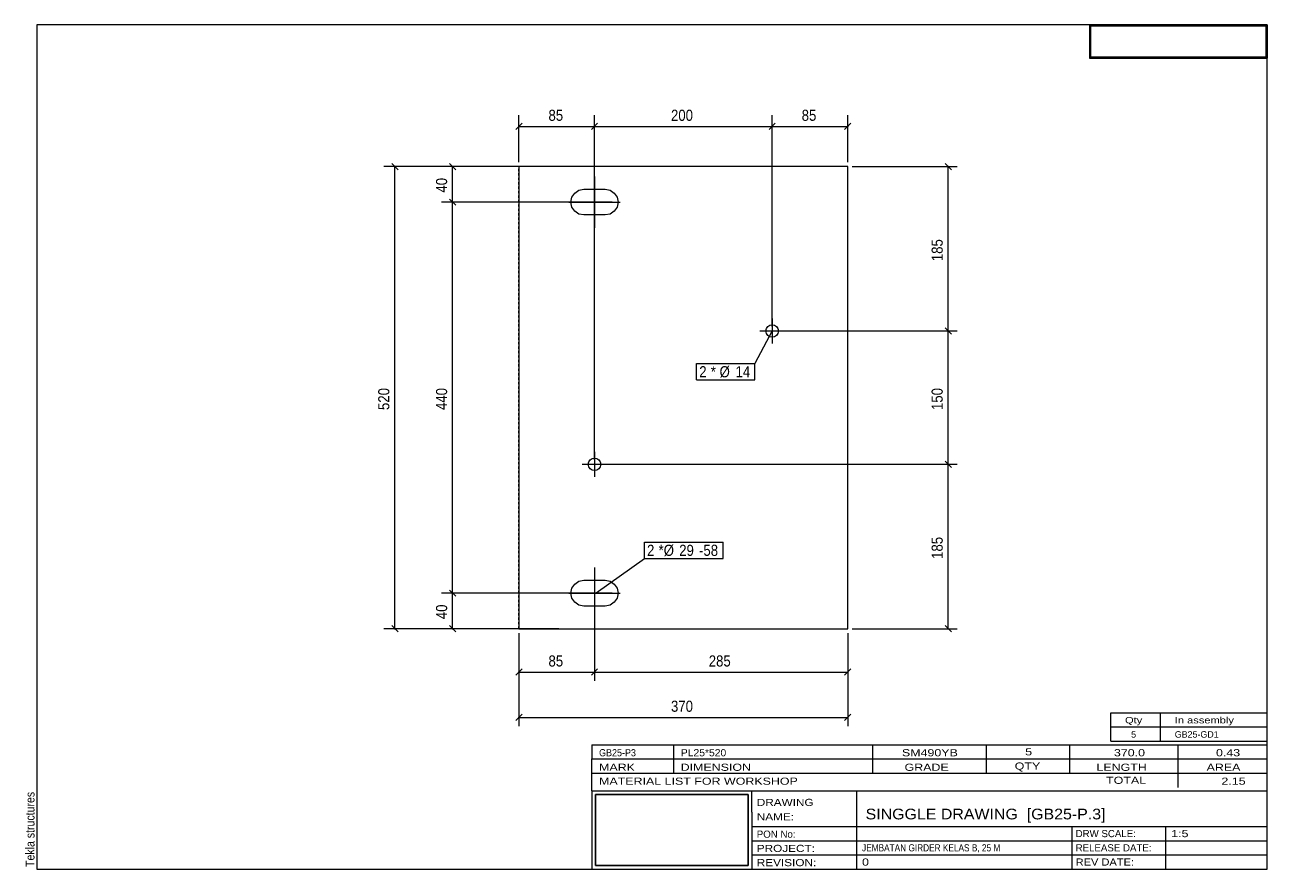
# Model space of a CAD drawing. Header units: millimetres. Extents: x 2 to 282, y 5 to 195.
import ezdxf

# ---------------------------------------------------------------- set-up
doc = ezdxf.new("R2010")
doc.units = ezdxf.units.MM
doc.linetypes.add('XKITLINE00', pattern=[0])
doc.linetypes.add('XKITLINE04', pattern=[3, 0.5, -0.5, 0.5, -0.5, 0.5, -0.5])
for name, color, linetype, lineweight in [('Bolt', 7, 'Continuous', 0), ('BoltMark', 3, 'Continuous', 0), ('DrawingSheet', 5, 'Continuous', 0), ('OtherObjectType', 1, 'Continuous', 0), ('Part', 2, 'Continuous', 0), ('Z-DIMENSIONS', 1, 'Continuous', 0)]:
    doc.layers.add(name, color=color, linetype=linetype, lineweight=lineweight)
doc.styles.add('ARIAL', font='ARIAL.TTF')
doc.styles.add('ARIAL_NARROW', font='ARIALN.TTF')
picture_1 = doc.add_image_def('image1.jpg', size_in_pixel=(1304, 175))
picture_2 = doc.add_image_def('image2.jpg', size_in_pixel=(188, 71))

# ---------------------------------------------------------------- blocks, each defined once
blk = doc.blocks.new('*A1')
at = {"layer": 'Part', "linetype": 'XKITLINE00', "lineweight": 0}
for p, q in [((113.57, 163.11), (113.57, 59.11)), ((187.57, 163.11), (113.57, 163.11)), ((187.57, 59.11), (187.57, 163.11)), ((113.57, 59.11), (187.57, 59.11))]:
    blk.add_line(p, q, dxfattribs=at)
at = {"layer": 'Part', "linetype": 'XKITLINE04', "lineweight": 0}
for p, q in [((113.57, 59.11), (113.57, 163.11)), ((187.57, 59.11), (187.57, 163.11))]:
    blk.add_line(p, q, dxfattribs=at)
blk = doc.blocks.new('*A2')
at = {"layer": 'Bolt', "linetype": 'XKITLINE00', "lineweight": 0}
for p, q in [((130.57, 160.91), (130.57, 149.31)), ((125.49, 156.22), (126.12, 157.16)), ((126.12, 157.16), (127.06, 157.79)), ((127.06, 157.79), (128.17, 158.01)), ((128.17, 158.01), (132.97, 158.01)), ((132.97, 158.01), (134.08, 157.79)), ((134.08, 157.79), (135.02, 157.16)), ((135.02, 157.16), (135.65, 156.22)), ((124.77, 155.11), (136.37, 155.11)), ((125.27, 155.11), (125.49, 156.22)), ((125.49, 154), (125.27, 155.11)), ((125.27, 155.11), (125.27, 155.11)), ((126.12, 153.06), (125.49, 154)), ((135.65, 154), (135.02, 153.06)), ((135.65, 156.22), (135.87, 155.11)), ((135.87, 155.11), (135.65, 154)), ((135.87, 155.11), (135.87, 155.11)), ((127.06, 152.43), (126.12, 153.06)), ((128.17, 152.21), (127.06, 152.43)), ((132.97, 152.21), (128.17, 152.21)), ((134.08, 152.43), (132.97, 152.21)), ((135.02, 153.06), (134.08, 152.43)), ((130.57, 72.91), (130.57, 61.31)), ((127.06, 69.79), (128.17, 70.01)), ((128.17, 70.01), (132.97, 70.01)), ((132.97, 70.01), (134.08, 69.79)), ((125.27, 67.11), (125.49, 68.22)), ((125.49, 68.22), (126.12, 69.16)), ((126.12, 69.16), (127.06, 69.79)), ((134.08, 69.79), (135.02, 69.16)), ((135.02, 69.16), (135.65, 68.22)), ((135.65, 68.22), (135.87, 67.11)), ((124.77, 67.11), (136.37, 67.11)), ((125.49, 66), (125.27, 67.11)), ((125.27, 67.11), (125.27, 67.11)), ((126.12, 65.06), (125.49, 66)), ((127.06, 64.43), (126.12, 65.06)), ((128.17, 64.21), (127.06, 64.43)), ((134.08, 64.43), (132.97, 64.21)), ((135.02, 65.06), (134.08, 64.43)), ((135.65, 66), (135.02, 65.06)), ((135.87, 67.11), (135.65, 66)), ((135.87, 67.11), (135.87, 67.11)), ((132.97, 64.21), (128.17, 64.21))]:
    blk.add_line(p, q, dxfattribs=at)
blk = doc.blocks.new('*A3')
at = {"layer": 'Bolt', "linetype": 'XKITLINE00', "lineweight": 0}
for p, q in [((170.57, 128.91), (170.57, 123.31)), ((167.77, 126.11), (173.37, 126.11)), ((130.57, 98.91), (130.57, 93.31)), ((127.77, 96.11), (133.37, 96.11))]:
    blk.add_line(p, q, dxfattribs=at)
for centre in [(170.57, 126.11), (130.57, 96.11)]:
    blk.add_circle(centre, 1.4, dxfattribs=at)
blk = doc.blocks.new('*A4')
at = {"layer": 'DrawingSheet', "linetype": 'XKITLINE00', "lineweight": 0}
for p, q in [((282, 195), (5, 195)), ((5, 195), (5, 5)), ((282, 5), (282, 195)), ((5, 5), (282, 5))]:
    blk.add_line(p, q, dxfattribs=at)
at = {"layer": 'DrawingSheet', "style": 'ARIAL', "width": 0.85}
blk.add_text('Tekla structures', height=2, rotation=90, dxfattribs=at).set_placement((4.5, 5.5))
blk = doc.blocks.new('*A5')
at = {"layer": 'OtherObjectType', "linetype": 'XKITLINE00', "lineweight": 0}
for p, q in [((242, 195), (282, 195)), ((242, 195), (242, 187.5)), ((282, 195), (282, 187.5)), ((242, 187.5), (282, 187.5))]:
    blk.add_line(p, q, dxfattribs=at)
image = blk.add_image(picture_1, insert=(242.25, 187.75), size_in_units=(39.5, 7))
blk = doc.blocks.new('*A6')
at = {"layer": 'OtherObjectType', "linetype": 'XKITLINE00', "lineweight": 0}
for p, q in [((246.8, 37), (246.8, 40.2)), ((246.8, 40.2), (282, 40.2)), ((258, 37), (258, 40.2)), ((282, 37), (282, 40.2)), ((246.8, 37), (282, 37)), ((246.8, 33.8), (246.8, 37)), ((258, 33.8), (258, 37)), ((282, 33.8), (282, 37)), ((246.8, 33.8), (282, 33.8))]:
    blk.add_line(p, q, dxfattribs=at)
at = {"layer": 'OtherObjectType', "style": 'ARIAL_NARROW'}
for s, width, p in [('Qty', 1.513248, (250, 37.8)), ('In assembly', 1.513248, (261.2, 37.8)), ('5', 1.211571, (251.38, 34.6)), ('GB25-GD1', 1.211571, (261.2, 34.6))]:
    blk.add_text(s, height=1.44, dxfattribs=dict(at, width=width)).set_placement(p)
blk = doc.blocks.new('*A7')
at = {"layer": 'OtherObjectType', "linetype": 'XKITLINE00', "lineweight": 0}
for p, q in [((130, 33), (282, 33)), ((130, 33), (130, 29.8)), ((130, 33), (282, 33)), ((148.4, 29.8), (148.4, 33)), ((193.2, 29.8), (193.2, 33)), ((218.8, 29.8), (218.8, 33)), ((237.6, 29.8), (237.6, 33)), ((262, 29.8), (262, 33)), ((282, 29.8), (282, 33)), ((130, 29.8), (282, 29.8)), ((130, 29.8), (282, 29.8)), ((130, 26.6), (130, 29.8)), ((148.4, 26.6), (148.4, 29.8)), ((193.2, 26.6), (193.2, 29.8)), ((218.8, 26.6), (218.8, 29.8)), ((237.6, 26.6), (237.6, 29.8)), ((262, 26.6), (262, 29.8)), ((282, 26.6), (282, 29.8)), ((130, 26.6), (282, 26.6)), ((130, 22.6), (130, 26.6)), ((262, 23.4), (262, 26.6)), ((282, 22.6), (282, 26.6)), ((130, 22.6), (130, 5)), ((130, 22.6), (282, 22.6)), ((166, 17.8), (166, 22.6)), ((189.6, 14.6), (189.6, 22.6)), ((282, 17.8), (282, 22.6)), ((166, 17.8), (166, 5)), ((282, 14.6), (282, 17.8)), ((166, 14.6), (282, 14.6)), ((189.6, 5), (189.6, 14.6)), ((238.13, 11.4), (238.13, 14.6)), ((259.2, 5), (259.2, 14.6)), ((282, 11.4), (282, 14.6)), ((166, 11.4), (282, 11.4)), ((238.13, 5), (238.13, 11.4)), ((282, 8.2), (282, 11.4)), ((166, 8.2), (282, 8.2)), ((282, 5), (282, 8.2)), ((130, 5), (282, 5)), ((160, 5), (282, 5))]:
    blk.add_line(p, q, dxfattribs=at)
at = {"layer": 'OtherObjectType', "style": 'ARIAL_NARROW'}
for s, height, width, p in [('GB25-P3', 1.6, 1.100501, (131.6, 30.4)), ('PL25*520', 1.6, 1.270501, (150, 30.4)), ('SM490YB', 1.6, 1.525501, (199.78, 30.4)), ('5', 1.6, 1.525501, (227.53, 30.6)), ('370.0', 1.6, 1.525501, (247.51, 30.4)), ('0.43', 1.6, 1.525501, (270.48, 30.4)), ('MARK', 1.6, 1.525501, (131.6, 27.13)), ('DIMENSION', 1.6, 1.525501, (149.97, 27.13)), ('GRADE', 1.6, 1.525501, (200.37, 27.13)), ('QTY', 1.6, 1.525501, (225.17, 27.4)), ('LENGTH', 1.6, 1.525501, (243.57, 27.13)), ('AREA', 1.6, 1.525501, (268.37, 27.13)), ('MATERIAL LIST FOR WORKSHOP', 1.6, 1.525501, (131.6, 24)), ('TOTAL', 1.6, 1.525501, (245.74, 24.2)), ('2.15', 1.6, 1.525501, (271.7, 24)), ('DRAWING', 1.6, 1.445, (167.1, 19.22)), ('NAME:', 1.6, 1.445, (167.1, 15.98)), ('SINGGLE DRAWING  [GB25-P.3]', 2.4, 1.304651, (191.6, 16.2)), ('PON No:', 1.6, 1.19, (167.1, 12.07)), ('DRW SCALE:', 1.6, 1.19, (238.88, 12.2)), ('1:5', 1.6, 1.525501, (260.4, 12.2)), ('PROJECT:', 1.6, 1.445, (167.1, 8.87)), ('JEMBATAN GIRDER KELAS B, 25 M', 1.6, 1.015501, (190.8, 9)), ('RELEASE DATE:', 1.6, 1.19, (238.88, 9)), ('REVISION:', 1.6, 1.445, (167.1, 5.67)), ('0', 1.6, 1.525501, (190.8, 5.8)), ('REV DATE:', 1.6, 1.36, (238.88, 5.8))]:
    blk.add_text(s, height=height, dxfattribs=dict(at, width=width)).set_placement(p)
image = blk.add_image(picture_2, insert=(130.8, 5.8), size_in_units=(34.4, 16))
blk = doc.blocks.new('*A8')
at = {"layer": 'Z-DIMENSIONS', "linetype": 'XKITLINE00', "lineweight": 0}
for p, q in [((188.57, 163.11), (212.21, 163.11)), ((209.51, 163.81), (210.92, 162.4)), ((210.21, 126.11), (210.21, 163.11)), ((171.57, 126.11), (212.21, 126.11)), ((209.51, 126.81), (210.92, 125.4))]:
    blk.add_line(p, q, dxfattribs=at)
at = {"layer": 'Z-DIMENSIONS'}
for p in [(210.21, 163.11), (210.21, 126.11)]:
    blk.add_point(p, dxfattribs=at)
at = {"layer": 'Z-DIMENSIONS', "style": 'ARIAL', "width": 0.85}
blk.add_text('185', height=2.5, rotation=90.0002, dxfattribs=at).set_placement((208.96, 141.82))
blk = doc.blocks.new('*A9')
at = {"layer": 'Z-DIMENSIONS', "linetype": 'XKITLINE00', "lineweight": 0}
for p, q in [((171.57, 126.11), (212.21, 126.11)), ((209.51, 126.81), (210.92, 125.4)), ((210.21, 96.11), (210.21, 126.11)), ((131.57, 96.11), (212.21, 96.11)), ((209.51, 96.81), (210.92, 95.4))]:
    blk.add_line(p, q, dxfattribs=at)
at = {"layer": 'Z-DIMENSIONS'}
for p in [(210.21, 126.11), (210.21, 96.11)]:
    blk.add_point(p, dxfattribs=at)
at = {"layer": 'Z-DIMENSIONS', "style": 'ARIAL', "width": 0.85}
blk.add_text('150', height=2.5, rotation=90.0002, dxfattribs=at).set_placement((208.96, 108.32))
blk = doc.blocks.new('*A10')
at = {"layer": 'Z-DIMENSIONS', "linetype": 'XKITLINE00', "lineweight": 0}
for p, q in [((131.57, 96.11), (212.21, 96.11)), ((209.51, 96.81), (210.92, 95.4)), ((210.21, 59.11), (210.21, 96.11)), ((188.57, 59.11), (212.21, 59.11)), ((209.51, 59.81), (210.92, 58.4))]:
    blk.add_line(p, q, dxfattribs=at)
at = {"layer": 'Z-DIMENSIONS'}
for p in [(210.21, 96.11), (210.21, 59.11)]:
    blk.add_point(p, dxfattribs=at)
at = {"layer": 'Z-DIMENSIONS', "style": 'ARIAL', "width": 0.85}
blk.add_text('185', height=2.5, rotation=90.0002, dxfattribs=at).set_placement((208.96, 74.82))
blk = doc.blocks.new('*A11')
at = {"layer": 'Z-DIMENSIONS', "linetype": 'XKITLINE00', "lineweight": 0}
for p, q in [((113.57, 164.11), (113.57, 174.65)), ((130.57, 97.11), (130.57, 174.65)), ((114.28, 172.86), (112.86, 171.45)), ((113.57, 172.15), (130.57, 172.15)), ((131.27, 172.86), (129.86, 171.45))]:
    blk.add_line(p, q, dxfattribs=at)
at = {"layer": 'Z-DIMENSIONS'}
for p in [(113.57, 172.15), (130.57, 172.15)]:
    blk.add_point(p, dxfattribs=at)
at = {"layer": 'Z-DIMENSIONS', "style": 'ARIAL', "width": 0.85}
blk.add_text('85', height=2.5, dxfattribs=at).set_placement((120.21, 173.4))
blk = doc.blocks.new('*A12')
at = {"layer": 'Z-DIMENSIONS', "linetype": 'XKITLINE00', "lineweight": 0}
for p, q in [((130.57, 97.11), (130.57, 174.65)), ((170.57, 127.11), (170.57, 174.65)), ((131.27, 172.86), (129.86, 171.45)), ((130.57, 172.15), (170.57, 172.15)), ((171.27, 172.86), (169.86, 171.45))]:
    blk.add_line(p, q, dxfattribs=at)
at = {"layer": 'Z-DIMENSIONS'}
for p in [(130.57, 172.15), (170.57, 172.15)]:
    blk.add_point(p, dxfattribs=at)
at = {"layer": 'Z-DIMENSIONS', "style": 'ARIAL', "width": 0.85}
blk.add_text('200', height=2.5, dxfattribs=at).set_placement((147.79, 173.4))
blk = doc.blocks.new('*A13')
at = {"layer": 'Z-DIMENSIONS', "linetype": 'XKITLINE00', "lineweight": 0}
for p, q in [((170.57, 127.11), (170.57, 174.65)), ((187.57, 164.11), (187.57, 174.65)), ((171.27, 172.86), (169.86, 171.45)), ((170.57, 172.15), (187.57, 172.15)), ((188.27, 172.86), (186.86, 171.45))]:
    blk.add_line(p, q, dxfattribs=at)
at = {"layer": 'Z-DIMENSIONS'}
for p in [(170.57, 172.15), (187.57, 172.15)]:
    blk.add_point(p, dxfattribs=at)
at = {"layer": 'Z-DIMENSIONS', "style": 'ARIAL', "width": 0.85}
blk.add_text('85', height=2.5, dxfattribs=at).set_placement((177.21, 173.4))
blk = doc.blocks.new('*A14')
at = {"layer": 'Z-DIMENSIONS', "linetype": 'XKITLINE00', "lineweight": 0}
for p, q in [((122.57, 163.11), (83.13, 163.11)), ((84.93, 163.81), (86.34, 162.4)), ((85.63, 59.11), (85.63, 163.11)), ((122.57, 59.11), (83.13, 59.11)), ((84.93, 59.81), (86.34, 58.4))]:
    blk.add_line(p, q, dxfattribs=at)
at = {"layer": 'Z-DIMENSIONS'}
for p in [(85.63, 163.11), (85.63, 59.11)]:
    blk.add_point(p, dxfattribs=at)
at = {"layer": 'Z-DIMENSIONS', "style": 'ARIAL', "width": 0.85}
blk.add_text('520', height=2.5, rotation=90.0002, dxfattribs=at).set_placement((84.38, 108.32))
blk = doc.blocks.new('*A15')
at = {"layer": 'Z-DIMENSIONS', "linetype": 'XKITLINE00', "lineweight": 0}
for p, q in [((97.93, 67.81), (99.34, 66.4)), ((134.57, 67.11), (96.14, 67.11)), ((98.64, 59.11), (98.64, 67.11)), ((122.57, 59.11), (96.14, 59.11)), ((97.93, 59.81), (99.34, 58.4))]:
    blk.add_line(p, q, dxfattribs=at)
at = {"layer": 'Z-DIMENSIONS'}
for p in [(98.64, 67.11), (98.64, 59.11)]:
    blk.add_point(p, dxfattribs=at)
at = {"layer": 'Z-DIMENSIONS', "style": 'ARIAL', "width": 0.85}
blk.add_text('40', height=2.5, rotation=90.0002, dxfattribs=at).set_placement((97.39, 61.25))
blk = doc.blocks.new('*A16')
at = {"layer": 'Z-DIMENSIONS', "linetype": 'XKITLINE00', "lineweight": 0}
for p, q in [((134.57, 155.11), (96.14, 155.11)), ((97.93, 155.81), (99.34, 154.4)), ((98.64, 67.11), (98.64, 155.11)), ((97.93, 67.81), (99.34, 66.4)), ((134.57, 67.11), (96.14, 67.11))]:
    blk.add_line(p, q, dxfattribs=at)
at = {"layer": 'Z-DIMENSIONS'}
for p in [(98.64, 155.11), (98.64, 67.11)]:
    blk.add_point(p, dxfattribs=at)
at = {"layer": 'Z-DIMENSIONS', "style": 'ARIAL', "width": 0.85}
blk.add_text('440', height=2.5, rotation=90.0002, dxfattribs=at).set_placement((97.39, 108.32))
blk = doc.blocks.new('*A17')
at = {"layer": 'Z-DIMENSIONS', "linetype": 'XKITLINE00', "lineweight": 0}
for p, q in [((122.57, 163.11), (96.14, 163.11)), ((97.93, 163.81), (99.34, 162.4)), ((98.64, 155.11), (98.64, 163.11)), ((134.57, 155.11), (96.14, 155.11)), ((97.93, 155.81), (99.34, 154.4))]:
    blk.add_line(p, q, dxfattribs=at)
at = {"layer": 'Z-DIMENSIONS'}
for p in [(98.64, 163.11), (98.64, 155.11)]:
    blk.add_point(p, dxfattribs=at)
at = {"layer": 'Z-DIMENSIONS', "style": 'ARIAL', "width": 0.85}
blk.add_text('40', height=2.5, rotation=90.0002, dxfattribs=at).set_placement((97.39, 157.25))
blk = doc.blocks.new('*A18')
at = {"layer": 'Z-DIMENSIONS', "linetype": 'XKITLINE00', "lineweight": 0}
for p, q in [((130.57, 66.11), (130.57, 47.35)), ((187.57, 58.11), (187.57, 47.35)), ((131.27, 50.06), (129.86, 48.64)), ((130.57, 49.35), (187.57, 49.35)), ((188.27, 50.06), (186.86, 48.64))]:
    blk.add_line(p, q, dxfattribs=at)
at = {"layer": 'Z-DIMENSIONS'}
for p in [(130.57, 49.35), (187.57, 49.35)]:
    blk.add_point(p, dxfattribs=at)
at = {"layer": 'Z-DIMENSIONS', "style": 'ARIAL', "width": 0.85}
blk.add_text('285', height=2.5, dxfattribs=at).set_placement((156.29, 50.6))
blk = doc.blocks.new('*A19')
at = {"layer": 'Z-DIMENSIONS', "linetype": 'XKITLINE00', "lineweight": 0}
for p, q in [((130.57, 66.11), (130.57, 47.35)), ((113.57, 58.11), (113.57, 47.35)), ((114.28, 50.06), (112.86, 48.64)), ((113.57, 49.35), (130.57, 49.35)), ((131.27, 50.06), (129.86, 48.64))]:
    blk.add_line(p, q, dxfattribs=at)
at = {"layer": 'Z-DIMENSIONS'}
for p in [(113.57, 49.35), (130.57, 49.35)]:
    blk.add_point(p, dxfattribs=at)
at = {"layer": 'Z-DIMENSIONS', "style": 'ARIAL', "width": 0.85}
blk.add_text('85', height=2.5, dxfattribs=at).set_placement((120.21, 50.6))
blk = doc.blocks.new('*A20')
at = {"layer": 'Z-DIMENSIONS', "linetype": 'XKITLINE00', "lineweight": 0}
for p, q in [((113.57, 58.11), (113.57, 37.16)), ((187.57, 58.11), (187.57, 37.16)), ((114.28, 39.87), (112.86, 38.46)), ((113.57, 39.16), (187.57, 39.16)), ((188.27, 39.87), (186.86, 38.46))]:
    blk.add_line(p, q, dxfattribs=at)
at = {"layer": 'Z-DIMENSIONS'}
for p in [(113.57, 39.16), (187.57, 39.16)]:
    blk.add_point(p, dxfattribs=at)
at = {"layer": 'Z-DIMENSIONS', "style": 'ARIAL', "width": 0.85}
blk.add_text('370', height=2.5, dxfattribs=at).set_placement((147.79, 40.41))
blk = doc.blocks.new('*A21')
at = {"layer": 'BoltMark', "linetype": 'XKITLINE00', "lineweight": 0}
for p, q in [((170.57, 126.11), (166.63, 118.79)), ((153.55, 118.79), (166.63, 118.79)), ((153.55, 115.09), (153.55, 118.79)), ((166.63, 115.09), (166.63, 118.79)), ((153.55, 115.09), (166.63, 115.09))]:
    blk.add_line(p, q, dxfattribs=at)
at = {"layer": 'BoltMark', "style": 'ARIAL', "width": 0.85}
for s, p in [('2', (154.15, 115.69)), ('* Ø', (156.75, 115.69)), ('14', (162.32, 115.69))]:
    blk.add_text(s, height=2.5, dxfattribs=at).set_placement(p)
blk = doc.blocks.new('*A22')
at = {"layer": 'BoltMark', "linetype": 'XKITLINE00', "lineweight": 0}
for p, q in [((141.8, 78.6), (159.52, 78.6)), ((141.8, 74.9), (141.8, 78.6)), ((159.52, 74.9), (159.52, 78.6)), ((130.95, 67.16), (141.8, 74.9)), ((141.8, 74.9), (159.52, 74.9))]:
    blk.add_line(p, q, dxfattribs=at)
at = {"layer": 'BoltMark', "style": 'ARIAL', "width": 0.85}
for s, p in [('2', (142.4, 75.5)), ('*Ø', (145, 75.5)), ('29', (149.64, 75.5)), ('-58', (154.1, 75.5))]:
    blk.add_text(s, height=2.5, dxfattribs=at).set_placement(p)

msp = doc.modelspace()

# ---------------------------------------------------------------- block references
at = {"lineweight": 0}
for name in ['*A4', '*A5', '*A11', '*A12', '*A13', '*A14', '*A17', '*A1', '*A8', '*A2', '*A16', '*A3', '*A9', '*A21', '*A10', '*A22', '*A15', '*A19', '*A18', '*A20', '*A6', '*A7']:
    msp.add_blockref(name, (0, 0), dxfattribs=at)

doc.saveas('drawing.dxf')
